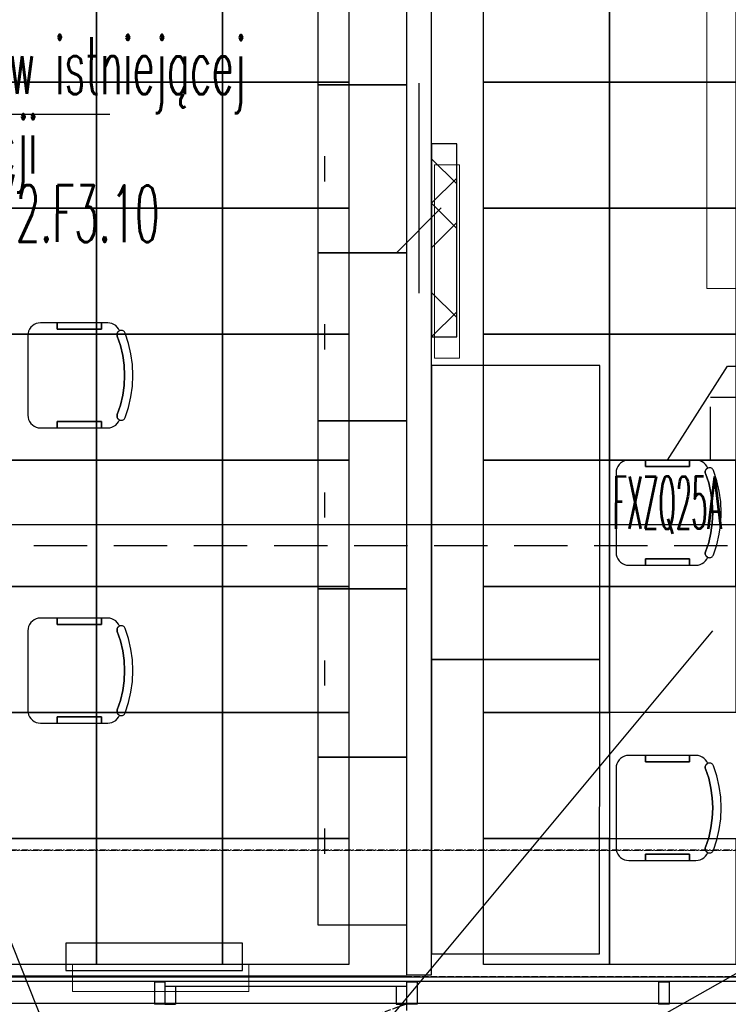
# Model space of a CAD drawing. Header units: millimetres. Extents: x -8642 to 28269, y -6609 to 3701.
# Tile 67 of 256: x 1821 to 2158, y -5337 to -4868. Entities that reach past the tile are written whole.
import ezdxf

# ---------------------------------------------------------------- set-up
doc = ezdxf.new("R2010")
doc.units = ezdxf.units.MM
doc.header["$LTSCALE"] = 1000
doc.header["$MEASUREMENT"] = 0
for name, pattern in [('ArchiTECH.PC 1. Line Type', [0.004, 0.003, -0.001]), ('ArchiTECH.PC 5. Line Type', [0.0053, 0.003, -0.001, 0.0003, -0.001]), ('ArchiTECH.PC Solid Line Type', [0]), ('DASHED', [19.05, 12.7, -6.35]), ('rzut 1 pietra$0$ArchiTECH.PC 1. Line Type', [0.004, 0.003, -0.001]), ('rzut 1 pietra$0$ArchiTECH.PC 5. Line Type', [0.0053, 0.003, -0.001, 0.0003, -0.001]), ('rzut 1 pietra$0$ArchiTECH.PC Solid Line Type', [0]), ('SUFIT_1 PIETRO$0$ArchiTECH.PC 1. Line Type', [0.004, 0.003, -0.001]), ('SUFIT_1 PIETRO$0$ArchiTECH.PC Solid Line Type', [0])]:
    doc.linetypes.add(name, pattern=pattern)
doc.layers.get('0').update_dxf_attribs({"lineweight": 25})
for name, color, linetype, lineweight in [('_Etap_3_opis', 7, 'Continuous', 30), ('_Etap_5_klimatyzator_w starej_lokalizacji', 3, 'Continuous', 30), ('_Etap_5_opis', 7, 'Continuous', 30), ('IS_ARCH', 254, 'Continuous', 18), ('IS_FREON_GAZ', 254, 'DASHED', 30), ('IS_HC_FREON_CIECZ', 254, 'Continuous', 30)]:
    doc.layers.add(name, color=color, linetype=linetype, lineweight=lineweight)
for name, color, linetype in [('IS_WK_KAN_SKROPLINY', 254, 'DASHED'), ('Kalka1', 254, 'Continuous'), ('Kalka166', 254, 'Continuous'), ('Kalka2', 254, 'Continuous'), ('Kalka79', 254, 'Continuous'), ('Nowe posadzki', 254, 'Continuous'), ('SUFIT_1 PIETRO$0$INWENTARYZACJA', 254, 'Continuous'), ('SUFIT_1 PIETRO$0$Kalka 1', 254, 'Continuous'), ('wymiary', 7, 'Continuous')]:
    doc.layers.add(name, color=color, linetype=linetype)
doc.styles.add('romans1', font='simplex.shx', dxfattribs={"width": 0.8})

# ---------------------------------------------------------------- blocks, each defined once
blk = doc.blocks.new('jw_FXZQ25A')
blk.add_lwpolyline([(0, 0), (60, 0), (60, 60), (0, 60)], close=True)
at = {"color": 7, "style": 'romans1', "width": 0.35}
blk.add_text('FXZQ25A', height=25, rotation=359.9189, dxfattribs=at).set_placement((1.49, 27.37))

msp = doc.modelspace()

# ---------------------------------------------------------------- linework, layer by layer
at = {"layer": '_Etap_3_opis'}
for q in [(2638.25, -5053.67), (1737.24, -5108.49), (2150.57, -5158.8)]:
    msp.add_line((1884.81, -5477.8), q, dxfattribs=at)
at = {"layer": '_Etap_5_opis'}
for p, q in [((1735.68, -4912.89), (1863.57, -4912.89)), ((2129, -5077.64), (2157.44, -5032.83)), ((2157.44, -5032.83), (2285.32, -5032.83))]:
    msp.add_line(p, q, dxfattribs=at)
at = {"layer": 'IS_ARCH', "linetype": 'rzut 1 pietra$0$ArchiTECH.PC Solid Line Type'}
for p, q in [((2004.67, -4658.88), (2004.67, -5322.58)), ((2016.67, -5322.58), (2016.67, -4658.88)), ((2147.66, -4658.88), (2147.66, -4995.98)), ((2029.99, -4937.02), (2017.99, -4937.02)), ((2017.99, -4937.02), (2017.99, -5029.02)), ((2017.99, -4937.02), (2017.99, -5029.02)), ((2017.99, -4937.02), (2029.99, -4937.02)), ((2029.99, -5029.02), (2029.99, -4937.02)), ((2029.99, -4937.02), (2029.99, -5029.02)), ((2147.66, -4995.98), (2314.75, -4995.98)), ((2017.99, -5029.02), (2029.99, -5029.02)), ((2017.99, -5029.02), (2017.99, -5029.02)), ((2017.99, -5029.02), (2029.99, -5029.02)), ((1845.75, -5317.59), (1845.75, -5330.59)), ((1929.72, -5317.59), (1845.75, -5317.59)), ((1845.75, -5317.59), (1845.75, -5330.59)), ((1929.72, -5317.59), (1845.75, -5317.59)), ((1929.72, -5330.59), (1929.72, -5317.59)), ((1929.72, -5330.59), (1929.72, -5317.59)), ((1783.25, -5323.04), (2004.69, -5323.04)), ((2004.67, -5322.58), (2016.67, -5322.58)), ((-362.69, -5325.33), (2309.75, -5325.59)), ((1889.75, -5325.95), (1884.75, -5325.95)), ((1884.75, -5325.95), (1884.75, -5336.49)), ((1889.75, -5325.95), (1889.75, -5336.48)), ((1889.77, -5327.95), (1889.75, -5336.48)), ((1889.77, -5327.95), (1894.77, -5327.95)), ((1889.77, -5327.95), (2004.77, -5327.96)), ((1894.77, -5327.95), (1894.75, -5336.48)), ((1999.76, -5327.96), (1999.75, -5336.49)), ((1999.76, -5327.96), (2004.76, -5327.96)), ((2009.75, -5325.96), (2004.75, -5325.97)), ((2004.75, -5325.97), (2004.75, -5336.5)), ((2004.76, -5327.96), (2004.75, -5336.49)), ((2009.75, -5325.96), (2009.75, -5336.5)), ((2129.75, -5325.97), (2124.75, -5325.98)), ((2124.75, -5325.98), (2124.75, -5336.51)), ((2129.75, -5325.97), (2129.75, -5336.51)), ((1845.75, -5330.59), (1929.72, -5330.59)), ((1845.75, -5330.59), (1929.72, -5330.59)), ((-362.69, -5335.86), (2309.74, -5336.12)), ((1889.75, -5336.48), (1884.75, -5336.49)), ((1889.75, -5336.48), (1894.75, -5336.48)), ((1999.75, -5336.49), (2004.75, -5336.49)), ((2009.75, -5336.5), (2004.75, -5336.5)), ((2129.75, -5336.51), (2124.75, -5336.51))]:
    msp.add_line(p, q, dxfattribs=at)
at = {"layer": 'IS_ARCH', "linetype": 'rzut 1 pietra$0$ArchiTECH.PC 5. Line Type'}
msp.add_line((-3569.09, -5262.89), (7882.41, -5264.04), dxfattribs=at)
at = {"layer": 'IS_ARCH', "linetype": 'rzut 1 pietra$0$ArchiTECH.PC 1. Line Type'}
for p, q in [((-1515.75, -5323.12), (4330.89, -5323.69)), ((2004.75, -5336.49), (1947.26, -5356.64)), ((2004.75, -5336.49), (2004.76, -5356.6))]:
    msp.add_line(p, q, dxfattribs=at)
at = {"layer": 'IS_FREON_GAZ', "ltscale": 0.002}
msp.add_lwpolyline([(3005.01, -4737.61), (2957.68, -4737.61), (2957.68, -5118.49), (1371, -5118.49), (1371, -5137.7)], dxfattribs=at)
at = {"layer": 'IS_HC_FREON_CIECZ', "ltscale": 0.002}
msp.add_lwpolyline([(3005.01, -4727.61), (2947.68, -4727.61), (2947.68, -5108.49), (1361, -5108.49), (1361, -5137.7)], dxfattribs=at)
at = {"layer": 'IS_WK_KAN_SKROPLINY', "lineweight": 30, "ltscale": 0.002}
msp.add_lwpolyline([(2149.41, -5077.7), (2149.41, -5047.65), (2260.38, -5047.65), (2260.38, -4737.61)], dxfattribs=at)
at = {"layer": 'Kalka1', "color": 252, "linetype": 'ArchiTECH.PC Solid Line Type', "true_color": 0x858585}
for p, q in [((1962.67, -4898.96), (1962.67, -4818.96)), ((2004.67, -4818.96), (2004.67, -4898.96)), ((2004.67, -4898.96), (1962.67, -4898.96)), ((1962.67, -4978.96), (1962.67, -4898.96)), ((1962.67, -4898.96), (2004.67, -4898.96)), ((2004.67, -4898.96), (2004.67, -4978.96)), ((1965.67, -4932.96), (1965.67, -4944.96)), ((2004.67, -4978.96), (1962.67, -4978.96)), ((1962.67, -5058.96), (1962.67, -4978.96)), ((1962.67, -4978.96), (2004.67, -4978.96)), ((2004.67, -4978.96), (2004.67, -5058.96)), ((1825.95, -5014.41), (1825.35, -5015.27)), ((1826.69, -5013.67), (1825.95, -5014.41)), ((1827.55, -5013.07), (1826.69, -5013.67)), ((1828.49, -5012.63), (1827.55, -5013.07)), ((1829.5, -5012.36), (1828.49, -5012.63)), ((1830.55, -5012.27), (1829.5, -5012.36)), ((1838.55, -5012.27), (1830.55, -5012.27)), ((1838.55, -5015.27), (1838.55, -5012.27)), ((1859.55, -5012.27), (1838.55, -5012.27)), ((1838.55, -5012.27), (1838.55, -5015.27)), ((1862.55, -5012.27), (1859.55, -5012.27)), ((1859.55, -5012.27), (1859.55, -5015.27)), ((1859.55, -5015.27), (1859.55, -5012.27)), ((1863.57, -5012.36), (1862.55, -5012.27)), ((1864.56, -5012.62), (1863.57, -5012.36)), ((1865.49, -5013.04), (1864.56, -5012.62)), ((1866.33, -5013.62), (1865.49, -5013.04)), ((1867.07, -5014.33), (1866.33, -5013.62)), ((1867.67, -5015.16), (1867.07, -5014.33)), ((1965.67, -5012.96), (1965.67, -5024.96)), ((1824.55, -5018.27), (1824.54, -5056.27)), ((1824.64, -5017.23), (1824.55, -5018.27)), ((1824.91, -5016.22), (1824.64, -5017.23)), ((1825.35, -5015.27), (1824.91, -5016.22)), ((1859.55, -5015.27), (1838.55, -5015.27)), ((1838.55, -5015.27), (1859.55, -5015.27)), ((1867, -5017.55), (1866.97, -5017.9)), ((1866.97, -5017.9), (1867, -5017.55)), ((1866.97, -5017.9), (1867.01, -5018.24)), ((1867.01, -5018.24), (1866.97, -5017.9)), ((1867.08, -5017.21), (1867, -5017.55)), ((1867, -5017.55), (1867.08, -5017.21)), ((1867.01, -5018.24), (1867.1, -5018.58)), ((1867.1, -5018.58), (1867.01, -5018.24)), ((1867.23, -5016.89), (1867.08, -5017.21)), ((1867.08, -5017.21), (1867.23, -5016.89)), ((1867.1, -5018.58), (1868.6, -5023.11)), ((1868.6, -5023.11), (1867.1, -5018.58)), ((1867.1, -5018.58), (1867.1, -5018.58)), ((1867.42, -5016.6), (1867.23, -5016.89)), ((1867.23, -5016.89), (1867.42, -5016.6)), ((1867.67, -5016.35), (1867.42, -5016.6)), ((1867.42, -5016.6), (1867.67, -5016.35)), ((1868.13, -5016.07), (1867.67, -5015.16)), ((1867.95, -5016.15), (1867.67, -5016.35)), ((1867.67, -5016.35), (1867.95, -5016.15)), ((1868.26, -5016), (1867.95, -5016.15)), ((1867.95, -5016.15), (1868.13, -5016.07)), ((1868.6, -5015.9), (1868.26, -5016)), ((1868.94, -5015.87), (1868.6, -5015.9)), ((1869.29, -5015.89), (1868.94, -5015.87)), ((1869.63, -5015.98), (1869.29, -5015.89)), ((1869.95, -5016.12), (1869.63, -5015.98)), ((1870.24, -5016.31), (1869.95, -5016.12)), ((1870.49, -5016.56), (1870.24, -5016.31)), ((1870.69, -5016.84), (1870.49, -5016.56)), ((1870.84, -5017.15), (1870.69, -5016.84)), ((1872.45, -5022.04), (1870.84, -5017.15)), ((1868.6, -5023.11), (1869.68, -5027.77)), ((1869.68, -5027.77), (1868.6, -5023.11)), ((1873.61, -5027.04), (1872.45, -5022.04)), ((1869.68, -5027.77), (1870.33, -5032.5)), ((1870.33, -5032.5), (1869.68, -5027.77)), ((1874.31, -5032.14), (1873.61, -5027.04)), ((1870.33, -5032.5), (1870.54, -5037.27)), ((1870.54, -5037.27), (1870.33, -5032.5)), ((1874.54, -5037.27), (1874.31, -5032.14)), ((2016.7, -5032.55), (2016.69, -5172.55)), ((2096.7, -5032.56), (2016.7, -5032.55)), ((2096.69, -5172.56), (2096.7, -5032.56)), ((1870.54, -5037.27), (1870.33, -5042.04)), ((1870.33, -5042.04), (1870.54, -5037.27)), ((1874.31, -5042.41), (1874.54, -5037.27)), ((1870.33, -5042.04), (1869.68, -5046.78)), ((1869.68, -5046.78), (1870.33, -5042.04)), ((1873.61, -5047.5), (1874.31, -5042.41)), ((1869.68, -5046.78), (1868.6, -5051.43)), ((1868.6, -5051.43), (1869.68, -5046.78)), ((1868.6, -5051.43), (1867.1, -5055.97)), ((1867.1, -5055.97), (1868.6, -5051.43)), ((1872.45, -5052.51), (1873.61, -5047.5)), ((1824.54, -5056.27), (1824.63, -5057.31)), ((1867.01, -5056.3), (1866.97, -5056.65)), ((1866.97, -5056.65), (1867.01, -5056.3)), ((1866.97, -5056.65), (1866.99, -5057)), ((1866.99, -5057), (1866.97, -5056.65)), ((1867.1, -5055.97), (1867.01, -5056.3)), ((1867.01, -5056.3), (1867.1, -5055.97)), ((1870.84, -5057.39), (1872.45, -5052.51)), ((1824.63, -5057.31), (1824.9, -5058.32)), ((1824.9, -5058.32), (1825.35, -5059.27)), ((1825.35, -5059.27), (1825.95, -5060.12)), ((1825.95, -5060.12), (1826.68, -5060.86)), ((1826.68, -5060.86), (1827.54, -5061.46)), ((1827.54, -5061.46), (1828.49, -5061.91)), ((1838.54, -5062.27), (1838.54, -5059.27)), ((1838.54, -5059.27), (1859.54, -5059.27)), ((1859.54, -5059.27), (1838.54, -5059.27)), ((1838.54, -5059.27), (1838.54, -5062.27)), ((1859.54, -5059.27), (1859.54, -5062.27)), ((1859.54, -5062.27), (1859.54, -5059.27)), ((1865.48, -5061.5), (1866.33, -5060.93)), ((1866.33, -5060.93), (1867.06, -5060.21)), ((1866.99, -5057), (1867.08, -5057.33)), ((1867.08, -5057.33), (1866.99, -5057)), ((1867.06, -5060.21), (1867.67, -5059.39)), ((1867.08, -5057.33), (1867.22, -5057.65)), ((1867.22, -5057.65), (1867.08, -5057.33)), ((1867.22, -5057.65), (1867.42, -5057.94)), ((1867.42, -5057.94), (1867.22, -5057.65)), ((1867.42, -5057.94), (1867.66, -5058.19)), ((1867.66, -5058.19), (1867.42, -5057.94)), ((1867.66, -5058.19), (1867.94, -5058.4)), ((1867.94, -5058.4), (1867.66, -5058.19)), ((1867.67, -5059.39), (1868.12, -5058.47)), ((1867.94, -5058.4), (1868.26, -5058.55)), ((1868.12, -5058.47), (1867.94, -5058.4)), ((1868.26, -5058.55), (1868.59, -5058.64)), ((1868.59, -5058.64), (1868.94, -5058.68)), ((1868.94, -5058.68), (1869.29, -5058.65)), ((1869.29, -5058.65), (1869.63, -5058.57)), ((1869.63, -5058.57), (1869.94, -5058.43)), ((1869.94, -5058.43), (1870.23, -5058.23)), ((1870.23, -5058.23), (1870.48, -5057.99)), ((1870.48, -5057.99), (1870.69, -5057.7)), ((1870.69, -5057.7), (1870.84, -5057.39)), ((2004.67, -5058.96), (1962.67, -5058.96)), ((1962.67, -5138.96), (1962.67, -5058.96)), ((1962.67, -5058.96), (2004.67, -5058.96)), ((2004.67, -5058.96), (2004.67, -5138.96)), ((1828.49, -5061.91), (1829.5, -5062.18)), ((1829.5, -5062.18), (1830.54, -5062.27)), ((1830.54, -5062.27), (1838.54, -5062.27)), ((1838.54, -5062.27), (1859.54, -5062.27)), ((1859.54, -5062.27), (1862.54, -5062.27)), ((1862.54, -5062.27), (1863.56, -5062.18)), ((1863.56, -5062.18), (1864.55, -5061.92)), ((1864.55, -5061.92), (1865.48, -5061.5)), ((2105.9, -5079.78), (2105.3, -5080.64)), ((2106.64, -5079.04), (2105.9, -5079.78)), ((2107.5, -5078.44), (2106.64, -5079.04)), ((2108.45, -5078), (2107.5, -5078.44)), ((2109.46, -5077.73), (2108.45, -5078)), ((2110.5, -5077.64), (2109.46, -5077.73)), ((2118.5, -5077.64), (2110.5, -5077.64)), ((2118.5, -5080.64), (2118.5, -5077.64)), ((2139.5, -5077.64), (2118.5, -5077.64)), ((2118.5, -5077.64), (2118.5, -5080.64)), ((2142.5, -5077.64), (2139.5, -5077.64)), ((2139.5, -5077.64), (2139.5, -5080.64)), ((2139.5, -5080.64), (2139.5, -5077.64)), ((2143.52, -5077.73), (2142.5, -5077.64)), ((2144.51, -5077.99), (2143.52, -5077.73)), ((2145.44, -5078.41), (2144.51, -5077.99)), ((2146.29, -5078.99), (2145.44, -5078.41)), ((2147.02, -5079.7), (2146.29, -5078.99)), ((2147.63, -5080.53), (2147.02, -5079.7)), ((2104.59, -5082.6), (2104.5, -5083.64)), ((2104.5, -5083.64), (2104.5, -5121.64)), ((2104.86, -5081.59), (2104.59, -5082.6)), ((2105.3, -5080.64), (2104.86, -5081.59)), ((2139.5, -5080.64), (2118.5, -5080.64)), ((2118.5, -5080.64), (2139.5, -5080.64)), ((2146.95, -5082.92), (2146.93, -5083.26)), ((2146.93, -5083.26), (2146.95, -5082.92)), ((2146.93, -5083.26), (2146.96, -5083.61)), ((2146.96, -5083.61), (2146.93, -5083.26)), ((2147.04, -5082.58), (2146.95, -5082.92)), ((2146.95, -5082.92), (2147.04, -5082.58)), ((2146.96, -5083.61), (2147.06, -5083.95)), ((2147.06, -5083.95), (2146.96, -5083.61)), ((2147.18, -5082.26), (2147.04, -5082.58)), ((2147.04, -5082.58), (2147.18, -5082.26)), ((2147.06, -5083.95), (2148.55, -5088.48)), ((2148.55, -5088.48), (2147.06, -5083.95)), ((2147.06, -5083.95), (2147.06, -5083.95)), ((2147.38, -5081.97), (2147.18, -5082.26)), ((2147.18, -5082.26), (2147.38, -5081.97)), ((2147.62, -5081.72), (2147.38, -5081.97)), ((2147.38, -5081.97), (2147.62, -5081.72)), ((2147.9, -5081.52), (2147.62, -5081.72)), ((2147.62, -5081.72), (2147.9, -5081.52)), ((2148.08, -5081.44), (2147.63, -5080.53)), ((2148.22, -5081.37), (2147.9, -5081.52)), ((2147.9, -5081.52), (2148.08, -5081.44)), ((2148.55, -5081.27), (2148.22, -5081.37)), ((2148.9, -5081.24), (2148.55, -5081.27)), ((2149.25, -5081.26), (2148.9, -5081.24)), ((2149.58, -5081.35), (2149.25, -5081.26)), ((2149.9, -5081.49), (2149.58, -5081.35)), ((2150.19, -5081.68), (2149.9, -5081.49)), ((2150.44, -5081.93), (2150.19, -5081.68)), ((2150.64, -5082.21), (2150.44, -5081.93)), ((2150.8, -5082.52), (2150.64, -5082.21)), ((2152.41, -5087.41), (2150.8, -5082.52)), ((2148.55, -5088.48), (2149.63, -5093.14)), ((2149.63, -5093.14), (2148.55, -5088.48)), ((2153.57, -5092.41), (2152.41, -5087.41)), ((1965.67, -5092.96), (1965.67, -5104.96)), ((2149.63, -5093.14), (2150.28, -5097.87)), ((2150.28, -5097.87), (2149.63, -5093.14)), ((2154.26, -5097.51), (2153.57, -5092.41)), ((2150.28, -5097.87), (2150.5, -5102.64)), ((2150.5, -5102.64), (2150.28, -5097.87)), ((2154.5, -5102.64), (2154.26, -5097.51)), ((2150.5, -5102.64), (2150.28, -5107.41)), ((2150.28, -5107.41), (2150.5, -5102.64)), ((2154.26, -5107.78), (2154.5, -5102.64)), ((2150.28, -5107.41), (2149.63, -5112.15)), ((2149.63, -5112.15), (2150.28, -5107.41)), ((2153.56, -5112.87), (2154.26, -5107.78)), ((2149.63, -5112.15), (2148.55, -5116.8)), ((2148.55, -5116.8), (2149.63, -5112.15)), ((2152.4, -5117.88), (2153.56, -5112.87)), ((2148.55, -5116.8), (2147.05, -5121.34)), ((2147.05, -5121.34), (2148.55, -5116.8)), ((2104.5, -5121.64), (2104.59, -5122.68)), ((2146.96, -5121.67), (2146.92, -5122.02)), ((2146.92, -5122.02), (2146.96, -5121.67)), ((2146.92, -5122.02), (2146.95, -5122.37)), ((2146.95, -5122.37), (2146.92, -5122.02)), ((2146.95, -5122.37), (2147.03, -5122.7)), ((2147.03, -5122.7), (2146.95, -5122.37)), ((2147.05, -5121.34), (2146.96, -5121.67)), ((2146.96, -5121.67), (2147.05, -5121.34)), ((2150.79, -5122.76), (2152.4, -5117.88)), ((2104.59, -5122.68), (2104.86, -5123.69)), ((2104.86, -5123.69), (2105.3, -5124.64)), ((2105.3, -5124.64), (2105.9, -5125.49)), ((2105.9, -5125.49), (2106.64, -5126.23)), ((2106.64, -5126.23), (2107.5, -5126.83)), ((2107.5, -5126.83), (2108.44, -5127.28)), ((2118.5, -5127.64), (2118.5, -5124.64)), ((2118.5, -5124.64), (2139.5, -5124.64)), ((2139.5, -5124.64), (2118.5, -5124.64)), ((2118.5, -5124.64), (2118.5, -5127.64)), ((2139.5, -5124.64), (2139.5, -5127.64)), ((2139.5, -5127.64), (2139.5, -5124.64)), ((2144.51, -5127.29), (2145.44, -5126.87)), ((2145.44, -5126.87), (2146.28, -5126.29)), ((2146.28, -5126.29), (2147.02, -5125.58)), ((2147.02, -5125.58), (2147.62, -5124.76)), ((2147.03, -5122.7), (2147.18, -5123.02)), ((2147.18, -5123.02), (2147.03, -5122.7)), ((2147.18, -5123.02), (2147.37, -5123.31)), ((2147.37, -5123.31), (2147.18, -5123.02)), ((2147.37, -5123.31), (2147.61, -5123.56)), ((2147.61, -5123.56), (2147.37, -5123.31)), ((2147.61, -5123.56), (2147.9, -5123.77)), ((2147.9, -5123.77), (2147.61, -5123.56)), ((2147.62, -5124.76), (2148.08, -5123.84)), ((2147.9, -5123.77), (2148.21, -5123.92)), ((2148.08, -5123.84), (2147.9, -5123.77)), ((2148.21, -5123.92), (2148.55, -5124.01)), ((2148.55, -5124.01), (2148.89, -5124.05)), ((2148.89, -5124.05), (2149.24, -5124.02)), ((2149.24, -5124.02), (2149.58, -5123.94)), ((2149.58, -5123.94), (2149.9, -5123.8)), ((2149.9, -5123.8), (2150.19, -5123.6)), ((2150.19, -5123.6), (2150.44, -5123.36)), ((2150.44, -5123.36), (2150.64, -5123.07)), ((2150.64, -5123.07), (2150.79, -5122.76)), ((2108.44, -5127.28), (2109.45, -5127.55)), ((2109.45, -5127.55), (2110.5, -5127.64)), ((2110.5, -5127.64), (2118.5, -5127.64)), ((2118.5, -5127.64), (2139.5, -5127.64)), ((2139.5, -5127.64), (2142.5, -5127.64)), ((2142.5, -5127.64), (2143.52, -5127.55)), ((2143.52, -5127.55), (2144.51, -5127.29)), ((2004.67, -5138.96), (1962.67, -5138.96)), ((1962.67, -5218.96), (1962.67, -5138.96)), ((1962.67, -5138.96), (2004.67, -5138.96)), ((2004.67, -5138.96), (2004.67, -5218.96)), ((1825.95, -5154.97), (1825.35, -5155.82)), ((1826.69, -5154.23), (1825.95, -5154.97)), ((1827.55, -5153.63), (1826.69, -5154.23)), ((1828.49, -5153.18), (1827.55, -5153.63)), ((1829.5, -5152.91), (1828.49, -5153.18)), ((1830.55, -5152.82), (1829.5, -5152.91)), ((1838.55, -5152.82), (1830.55, -5152.82)), ((1838.55, -5155.82), (1838.55, -5152.82)), ((1859.55, -5152.83), (1838.55, -5152.82)), ((1838.55, -5152.82), (1838.55, -5155.82)), ((1862.55, -5152.83), (1859.55, -5152.83)), ((1859.55, -5152.83), (1859.55, -5155.83)), ((1859.55, -5155.83), (1859.55, -5152.83)), ((1863.57, -5152.91), (1862.55, -5152.83)), ((1864.56, -5153.17), (1863.57, -5152.91)), ((1865.49, -5153.6), (1864.56, -5153.17)), ((1866.33, -5154.17), (1865.49, -5153.6)), ((1867.07, -5154.88), (1866.33, -5154.17)), ((1867.67, -5155.71), (1867.07, -5154.88)), ((1824.55, -5158.82), (1824.54, -5196.82)), ((1824.64, -5157.78), (1824.55, -5158.82)), ((1824.91, -5156.77), (1824.64, -5157.78)), ((1825.35, -5155.82), (1824.91, -5156.77)), ((1859.55, -5155.83), (1838.55, -5155.82)), ((1838.55, -5155.82), (1859.55, -5155.83)), ((1867, -5158.1), (1866.97, -5158.45)), ((1866.97, -5158.45), (1867, -5158.1)), ((1866.97, -5158.45), (1867.01, -5158.8)), ((1867.01, -5158.8), (1866.97, -5158.45)), ((1867.08, -5157.76), (1867, -5158.1)), ((1867, -5158.1), (1867.08, -5157.76)), ((1867.01, -5158.8), (1867.1, -5159.13)), ((1867.1, -5159.13), (1867.01, -5158.8)), ((1867.23, -5157.45), (1867.08, -5157.76)), ((1867.08, -5157.76), (1867.23, -5157.45)), ((1867.1, -5159.13), (1868.6, -5163.67)), ((1868.6, -5163.67), (1867.1, -5159.13)), ((1867.1, -5159.13), (1867.1, -5159.13)), ((1867.42, -5157.16), (1867.23, -5157.45)), ((1867.23, -5157.45), (1867.42, -5157.16)), ((1867.67, -5156.91), (1867.42, -5157.16)), ((1867.42, -5157.16), (1867.67, -5156.91)), ((1868.13, -5156.63), (1867.67, -5155.71)), ((1867.95, -5156.7), (1867.67, -5156.91)), ((1867.67, -5156.91), (1867.95, -5156.7)), ((1868.26, -5156.55), (1867.95, -5156.7)), ((1867.95, -5156.7), (1868.13, -5156.63)), ((1868.6, -5156.46), (1868.26, -5156.55)), ((1868.94, -5156.42), (1868.6, -5156.46)), ((1869.29, -5156.44), (1868.94, -5156.42)), ((1869.63, -5156.53), (1869.29, -5156.44)), ((1869.95, -5156.67), (1869.63, -5156.53)), ((1870.24, -5156.87), (1869.95, -5156.67)), ((1870.49, -5157.11), (1870.24, -5156.87)), ((1870.69, -5157.39), (1870.49, -5157.11)), ((1870.84, -5157.71), (1870.69, -5157.39)), ((1872.45, -5162.59), (1870.84, -5157.71)), ((1868.6, -5163.67), (1869.68, -5168.32)), ((1869.68, -5168.32), (1868.6, -5163.67)), ((1873.61, -5167.6), (1872.45, -5162.59)), ((1869.68, -5168.32), (1870.33, -5173.05)), ((1870.33, -5173.05), (1869.68, -5168.32)), ((1874.31, -5172.69), (1873.61, -5167.6)), ((1870.33, -5173.05), (1870.54, -5177.83)), ((1870.54, -5177.83), (1870.33, -5173.05)), ((1874.54, -5177.83), (1874.31, -5172.69)), ((1965.67, -5172.96), (1965.67, -5184.96)), ((2016.69, -5172.55), (2016.67, -5312.55)), ((2096.69, -5172.56), (2016.69, -5172.55)), ((2016.69, -5172.55), (2096.69, -5172.56)), ((2096.67, -5312.56), (2096.69, -5172.56)), ((1870.54, -5177.83), (1870.33, -5182.6)), ((1870.33, -5182.6), (1870.54, -5177.83)), ((1874.31, -5182.96), (1874.54, -5177.83)), ((1870.33, -5182.6), (1869.68, -5187.33)), ((1869.68, -5187.33), (1870.33, -5182.6)), ((1873.61, -5188.05), (1874.31, -5182.96)), ((1869.68, -5187.33), (1868.6, -5191.98)), ((1868.6, -5191.98), (1869.68, -5187.33)), ((1868.6, -5191.98), (1867.1, -5196.52)), ((1867.1, -5196.52), (1868.6, -5191.98)), ((1872.45, -5193.06), (1873.61, -5188.05)), ((1824.54, -5196.82), (1824.63, -5197.86)), ((1867.01, -5196.86), (1866.97, -5197.2)), ((1866.97, -5197.2), (1867.01, -5196.86)), ((1866.97, -5197.2), (1866.99, -5197.55)), ((1866.99, -5197.55), (1866.97, -5197.2)), ((1867.1, -5196.52), (1867.01, -5196.86)), ((1867.01, -5196.86), (1867.1, -5196.52)), ((1870.84, -5197.95), (1872.45, -5193.06)), ((1824.63, -5197.86), (1824.9, -5198.87)), ((1824.9, -5198.87), (1825.35, -5199.82)), ((1825.35, -5199.82), (1825.95, -5200.68)), ((1825.95, -5200.68), (1826.68, -5201.42)), ((1826.68, -5201.42), (1827.54, -5202.02)), ((1827.54, -5202.02), (1828.49, -5202.46)), ((1838.54, -5202.82), (1838.54, -5199.82)), ((1838.54, -5199.82), (1859.54, -5199.83)), ((1859.54, -5199.83), (1838.54, -5199.82)), ((1838.54, -5199.82), (1838.54, -5202.82)), ((1859.54, -5199.83), (1859.54, -5202.83)), ((1859.54, -5202.83), (1859.54, -5199.83)), ((1864.55, -5202.48), (1865.48, -5202.06)), ((1865.48, -5202.06), (1866.33, -5201.48)), ((1866.33, -5201.48), (1867.06, -5200.77)), ((1866.99, -5197.55), (1867.08, -5197.89)), ((1867.08, -5197.89), (1866.99, -5197.55)), ((1867.06, -5200.77), (1867.67, -5199.94)), ((1867.08, -5197.89), (1867.22, -5198.21)), ((1867.22, -5198.21), (1867.08, -5197.89)), ((1867.22, -5198.21), (1867.42, -5198.5)), ((1867.42, -5198.5), (1867.22, -5198.21)), ((1867.42, -5198.5), (1867.66, -5198.75)), ((1867.66, -5198.75), (1867.42, -5198.5)), ((1867.66, -5198.75), (1867.94, -5198.95)), ((1867.94, -5198.95), (1867.66, -5198.75)), ((1867.67, -5199.94), (1868.12, -5199.03)), ((1867.94, -5198.95), (1868.26, -5199.1)), ((1868.12, -5199.03), (1867.94, -5198.95)), ((1868.26, -5199.1), (1868.59, -5199.2)), ((1868.59, -5199.2), (1868.94, -5199.23)), ((1868.94, -5199.23), (1869.29, -5199.21)), ((1869.29, -5199.21), (1869.63, -5199.12)), ((1869.63, -5199.12), (1869.94, -5198.98)), ((1869.94, -5198.98), (1870.23, -5198.78)), ((1870.23, -5198.78), (1870.48, -5198.54)), ((1870.48, -5198.54), (1870.69, -5198.26)), ((1870.69, -5198.26), (1870.84, -5197.95)), ((1828.49, -5202.46), (1829.5, -5202.73)), ((1829.5, -5202.73), (1830.54, -5202.82)), ((1830.54, -5202.82), (1838.54, -5202.82)), ((1838.54, -5202.82), (1859.54, -5202.83)), ((1859.54, -5202.83), (1862.54, -5202.83)), ((1862.54, -5202.83), (1863.56, -5202.74)), ((1863.56, -5202.74), (1864.55, -5202.48)), ((2004.67, -5218.96), (1962.67, -5218.96)), ((1962.67, -5298.96), (1962.67, -5218.96)), ((1962.67, -5218.96), (2004.67, -5218.96)), ((2004.67, -5218.96), (2004.67, -5298.96)), ((2105.9, -5220.34), (2105.3, -5221.19)), ((2106.64, -5219.6), (2105.9, -5220.34)), ((2107.5, -5219), (2106.64, -5219.6)), ((2108.45, -5218.55), (2107.5, -5219)), ((2109.46, -5218.28), (2108.45, -5218.55)), ((2110.5, -5218.19), (2109.46, -5218.28)), ((2118.5, -5218.19), (2110.5, -5218.19)), ((2118.5, -5221.19), (2118.5, -5218.19)), ((2139.5, -5218.2), (2118.5, -5218.19)), ((2118.5, -5218.19), (2118.5, -5221.19)), ((2142.5, -5218.2), (2139.5, -5218.2)), ((2139.5, -5218.2), (2139.5, -5221.2)), ((2139.5, -5221.2), (2139.5, -5218.2)), ((2143.52, -5218.28), (2142.5, -5218.2)), ((2144.51, -5218.54), (2143.52, -5218.28)), ((2145.44, -5218.97), (2144.51, -5218.54)), ((2146.29, -5219.54), (2145.44, -5218.97)), ((2147.02, -5220.25), (2146.29, -5219.54)), ((2147.63, -5221.08), (2147.02, -5220.25)), ((2104.59, -5223.15), (2104.5, -5224.19)), ((2104.5, -5224.19), (2104.5, -5262.19)), ((2104.86, -5222.14), (2104.59, -5223.15)), ((2105.3, -5221.19), (2104.86, -5222.14)), ((2139.5, -5221.2), (2118.5, -5221.19)), ((2118.5, -5221.19), (2139.5, -5221.2)), ((2146.95, -5223.47), (2146.93, -5223.82)), ((2146.93, -5223.82), (2146.95, -5223.47)), ((2146.93, -5223.82), (2146.96, -5224.17)), ((2146.96, -5224.17), (2146.93, -5223.82)), ((2147.04, -5223.13), (2146.95, -5223.47)), ((2146.95, -5223.47), (2147.04, -5223.13)), ((2146.96, -5224.17), (2147.06, -5224.5)), ((2147.06, -5224.5), (2146.96, -5224.17)), ((2147.18, -5222.82), (2147.04, -5223.13)), ((2147.04, -5223.13), (2147.18, -5222.82)), ((2147.06, -5224.5), (2148.55, -5229.04)), ((2148.55, -5229.04), (2147.06, -5224.5)), ((2147.06, -5224.5), (2147.06, -5224.5)), ((2147.38, -5222.53), (2147.18, -5222.82)), ((2147.18, -5222.82), (2147.38, -5222.53)), ((2147.62, -5222.28), (2147.38, -5222.53)), ((2147.38, -5222.53), (2147.62, -5222.28)), ((2147.9, -5222.07), (2147.62, -5222.28)), ((2147.62, -5222.28), (2147.9, -5222.07)), ((2148.08, -5222), (2147.63, -5221.08)), ((2148.22, -5221.92), (2147.9, -5222.07)), ((2147.9, -5222.07), (2148.08, -5222)), ((2148.55, -5221.83), (2148.22, -5221.92)), ((2148.9, -5221.79), (2148.55, -5221.83)), ((2149.25, -5221.81), (2148.9, -5221.79)), ((2149.58, -5221.9), (2149.25, -5221.81)), ((2149.9, -5222.04), (2149.58, -5221.9)), ((2150.19, -5222.24), (2149.9, -5222.04)), ((2150.44, -5222.48), (2150.19, -5222.24)), ((2150.64, -5222.76), (2150.44, -5222.48)), ((2150.8, -5223.08), (2150.64, -5222.76)), ((2152.41, -5227.96), (2150.8, -5223.08)), ((2148.55, -5229.04), (2149.63, -5233.69)), ((2149.63, -5233.69), (2148.55, -5229.04)), ((2153.57, -5232.97), (2152.41, -5227.96)), ((2149.63, -5233.69), (2150.28, -5238.42)), ((2150.28, -5238.42), (2149.63, -5233.69)), ((2154.26, -5238.06), (2153.57, -5232.97)), ((2150.28, -5238.42), (2150.5, -5243.2)), ((2150.5, -5243.2), (2150.28, -5238.42)), ((2154.5, -5243.2), (2154.26, -5238.06)), ((2150.5, -5243.2), (2150.28, -5247.97)), ((2150.28, -5247.97), (2150.5, -5243.2)), ((2154.26, -5248.33), (2154.5, -5243.2)), ((2150.28, -5247.97), (2149.63, -5252.7)), ((2149.63, -5252.7), (2150.28, -5247.97)), ((2153.56, -5253.42), (2154.26, -5248.33)), ((1965.67, -5252.96), (1965.67, -5264.96)), ((2149.63, -5252.7), (2148.55, -5257.35)), ((2148.55, -5257.35), (2149.63, -5252.7)), ((2152.4, -5258.43), (2153.56, -5253.42)), ((2148.55, -5257.35), (2147.05, -5261.89)), ((2147.05, -5261.89), (2148.55, -5257.35)), ((2104.5, -5262.19), (2104.59, -5263.23)), ((2146.96, -5262.23), (2146.92, -5262.57)), ((2146.92, -5262.57), (2146.96, -5262.23)), ((2146.92, -5262.57), (2146.95, -5262.92)), ((2146.95, -5262.92), (2146.92, -5262.57)), ((2146.95, -5262.92), (2147.03, -5263.26)), ((2147.03, -5263.26), (2146.95, -5262.92)), ((2147.05, -5261.89), (2146.96, -5262.23)), ((2146.96, -5262.23), (2147.05, -5261.89)), ((2150.79, -5263.31), (2152.4, -5258.43)), ((2104.59, -5263.23), (2104.86, -5264.24)), ((2104.86, -5264.24), (2105.3, -5265.19)), ((2105.3, -5265.19), (2105.9, -5266.05)), ((2105.9, -5266.05), (2106.64, -5266.79)), ((2106.64, -5266.79), (2107.5, -5267.39)), ((2107.5, -5267.39), (2108.44, -5267.83)), ((2118.5, -5268.19), (2118.5, -5265.19)), ((2118.5, -5265.19), (2139.5, -5265.2)), ((2139.5, -5265.2), (2118.5, -5265.19)), ((2118.5, -5265.19), (2118.5, -5268.19)), ((2139.5, -5265.2), (2139.5, -5268.2)), ((2139.5, -5268.2), (2139.5, -5265.2)), ((2144.51, -5267.85), (2145.44, -5267.43)), ((2145.44, -5267.43), (2146.28, -5266.85)), ((2146.28, -5266.85), (2147.02, -5266.14)), ((2147.02, -5266.14), (2147.62, -5265.31)), ((2147.03, -5263.26), (2147.18, -5263.58)), ((2147.18, -5263.58), (2147.03, -5263.26)), ((2147.18, -5263.58), (2147.37, -5263.86)), ((2147.37, -5263.86), (2147.18, -5263.58)), ((2147.37, -5263.86), (2147.61, -5264.12)), ((2147.61, -5264.12), (2147.37, -5263.86)), ((2147.61, -5264.12), (2147.9, -5264.32)), ((2147.9, -5264.32), (2147.61, -5264.12)), ((2147.62, -5265.31), (2148.08, -5264.39)), ((2147.9, -5264.32), (2148.21, -5264.47)), ((2148.08, -5264.39), (2147.9, -5264.32)), ((2148.21, -5264.47), (2148.55, -5264.57)), ((2148.55, -5264.57), (2148.89, -5264.6)), ((2148.89, -5264.6), (2149.24, -5264.58)), ((2149.24, -5264.58), (2149.58, -5264.49)), ((2149.58, -5264.49), (2149.9, -5264.35)), ((2149.9, -5264.35), (2150.19, -5264.15)), ((2150.19, -5264.15), (2150.44, -5263.91)), ((2150.44, -5263.91), (2150.64, -5263.63)), ((2150.64, -5263.63), (2150.79, -5263.31)), ((2108.44, -5267.83), (2109.45, -5268.1)), ((2109.45, -5268.1), (2110.5, -5268.19)), ((2110.5, -5268.19), (2118.5, -5268.19)), ((2118.5, -5268.19), (2139.5, -5268.2)), ((2139.5, -5268.2), (2142.5, -5268.2)), ((2142.5, -5268.2), (2143.52, -5268.11)), ((2143.52, -5268.11), (2144.51, -5267.85)), ((2004.67, -5298.96), (1962.67, -5298.96)), ((2016.67, -5312.55), (2096.67, -5312.56)), ((1783.25, -5323.12), (2004.69, -5323.12)), ((629.62, -5325.51), (2309.75, -5325.67)), ((1889.75, -5326.03), (1884.75, -5326.04)), ((1884.75, -5326.04), (1884.75, -5336.57)), ((1889.75, -5326.03), (1889.75, -5336.57)), ((1889.77, -5328.03), (1889.75, -5336.57)), ((1889.77, -5328.03), (1894.77, -5328.03)), ((1889.77, -5328.03), (2004.77, -5328.04)), ((1894.77, -5328.03), (1894.75, -5336.57)), ((1999.76, -5328.04), (1999.75, -5336.58)), ((1999.76, -5328.04), (2004.76, -5328.04)), ((2009.75, -5326.05), (2004.75, -5326.05)), ((2004.75, -5326.05), (2004.75, -5336.58)), ((2004.76, -5328.04), (2004.75, -5336.58)), ((2009.75, -5326.05), (2009.75, -5336.58)), ((2129.75, -5326.06), (2124.75, -5326.06)), ((2124.75, -5326.06), (2124.75, -5336.6)), ((2129.75, -5326.06), (2129.75, -5336.59)), ((629.62, -5336.04), (2309.74, -5336.2)), ((1889.75, -5336.57), (1884.75, -5336.57)), ((1889.75, -5336.57), (1894.75, -5336.57)), ((1999.75, -5336.58), (2004.75, -5336.58)), ((2009.75, -5336.58), (2004.75, -5336.58)), ((2129.75, -5336.59), (2124.75, -5336.6))]:
    msp.add_line(p, q, dxfattribs=at)
at = {"layer": 'Kalka1', "color": 252, "linetype": 'ArchiTECH.PC 1. Line Type', "true_color": 0x858585}
for p, q in [((629.62, -5323.41), (3070.46, -5323.65)), ((2004.75, -5336.58), (1947.26, -5356.72)), ((2004.75, -5336.58), (2004.76, -5356.68))]:
    msp.add_line(p, q, dxfattribs=at)
at = {"layer": 'Kalka1', "color": 252, "linetype": 'ArchiTECH.PC Solid Line Type', "true_color": 0x858585}
for points in [[(1797.24, -4837.7), (1857.24, -4837.7), (1857.24, -4897.7), (1797.24, -4897.7)], [(1857.24, -4837.7), (1917.24, -4837.7), (1917.24, -4897.7), (1857.24, -4897.7)], [(1917.24, -4837.7), (1977.24, -4837.7), (1977.24, -4897.7), (1917.24, -4897.7)], [(2041.42, -4837.7), (2101.42, -4837.7), (2101.42, -4897.7), (2041.42, -4897.7)], [(2101.42, -4837.7), (2161.42, -4837.7), (2161.42, -4897.7), (2101.42, -4897.7)], [(1797.24, -4897.7), (1857.24, -4897.7), (1857.24, -4957.7), (1797.24, -4957.7)], [(1857.24, -4897.7), (1917.24, -4897.7), (1917.24, -4957.7), (1857.24, -4957.7)], [(1917.24, -4897.7), (1977.24, -4897.7), (1977.24, -4957.7), (1917.24, -4957.7)], [(2041.42, -4897.7), (2101.42, -4897.7), (2101.42, -4957.7), (2041.42, -4957.7)], [(2101.42, -4897.7), (2161.42, -4897.7), (2161.42, -4957.7), (2101.42, -4957.7)], [(1797.24, -4957.7), (1857.24, -4957.7), (1857.24, -5017.7), (1797.24, -5017.7)], [(1857.24, -4957.7), (1917.24, -4957.7), (1917.24, -5017.7), (1857.24, -5017.7)], [(1917.24, -4957.7), (1977.24, -4957.7), (1977.24, -5017.7), (1917.24, -5017.7)], [(2041.42, -4957.7), (2101.42, -4957.7), (2101.42, -5017.7), (2041.42, -5017.7)], [(2101.42, -4957.7), (2161.42, -4957.7), (2161.42, -5017.7), (2101.42, -5017.7)], [(1797.24, -5017.7), (1857.24, -5017.7), (1857.24, -5077.7), (1797.24, -5077.7)], [(1857.24, -5017.7), (1917.24, -5017.7), (1917.24, -5077.7), (1857.24, -5077.7)], [(1917.24, -5017.7), (1977.24, -5017.7), (1977.24, -5077.7), (1917.24, -5077.7)], [(2041.42, -5017.7), (2101.42, -5017.7), (2101.42, -5077.7), (2041.42, -5077.7)], [(2101.42, -5017.7), (2161.42, -5017.7), (2161.42, -5077.7), (2101.42, -5077.7)], [(1797.24, -5077.7), (1857.24, -5077.7), (1857.24, -5137.7), (1797.24, -5137.7)], [(1857.24, -5077.7), (1917.24, -5077.7), (1917.24, -5137.7), (1857.24, -5137.7)], [(1917.24, -5077.7), (1977.24, -5077.7), (1977.24, -5137.7), (1917.24, -5137.7)], [(2041.42, -5077.7), (2101.42, -5077.7), (2101.42, -5137.7), (2041.42, -5137.7)], [(2101.42, -5077.7), (2161.42, -5077.7), (2161.42, -5137.7), (2101.42, -5137.7)], [(1797.24, -5137.7), (1857.24, -5137.7), (1857.24, -5197.7), (1797.24, -5197.7)], [(1857.24, -5137.7), (1917.24, -5137.7), (1917.24, -5197.7), (1857.24, -5197.7)], [(1917.24, -5137.7), (1977.24, -5137.7), (1977.24, -5197.7), (1917.24, -5197.7)], [(2041.42, -5137.7), (2101.42, -5137.7), (2101.42, -5197.7), (2041.42, -5197.7)], [(2101.42, -5137.7), (2161.42, -5137.7), (2161.42, -5197.7), (2101.42, -5197.7)], [(1797.24, -5197.7), (1857.24, -5197.7), (1857.24, -5257.7), (1797.24, -5257.7)], [(1857.24, -5197.7), (1917.24, -5197.7), (1917.24, -5257.7), (1857.24, -5257.7)], [(1917.24, -5197.7), (1977.24, -5197.7), (1977.24, -5257.7), (1917.24, -5257.7)], [(2041.42, -5197.7), (2101.42, -5197.7), (2101.42, -5257.7), (2041.42, -5257.7)], [(1797.24, -5257.7), (1857.24, -5257.7), (1857.24, -5317.7), (1797.24, -5317.7)], [(1857.24, -5257.7), (1917.24, -5257.7), (1917.24, -5317.7), (1857.24, -5317.7)], [(1917.24, -5257.7), (1977.24, -5257.7), (1977.24, -5317.7), (1917.24, -5317.7)], [(2041.42, -5257.7), (2101.42, -5257.7), (2101.42, -5317.7), (2041.42, -5317.7)], [(2101.42, -5257.7), (2161.42, -5257.7), (2161.42, -5317.7), (2101.42, -5317.7)]]:
    msp.add_lwpolyline(points, close=True, dxfattribs=at)
at = {"layer": 'Kalka166', "color": 252, "linetype": 'ArchiTECH.PC Solid Line Type', "true_color": 0x858585}
for p, q in [((2028.67, -4927), (2016.67, -4927)), ((2016.67, -4927), (2016.67, -5019)), ((2028.67, -5019), (2028.67, -4927)), ((2016.67, -4934.14), (2028.67, -4946.14)), ((2028.67, -4943.36), (2016.67, -4955.36)), ((2016.67, -4955.36), (2028.67, -4967.36)), ((2028.67, -4964.57), (2016.67, -4976.57)), ((2016.67, -4997.78), (2028.67, -5009.78)), ((2028.67, -5007), (2016.67, -5019)), ((2016.67, -5019), (2028.67, -5019)), ((1842.66, -5307.56), (1842.66, -5320.56)), ((1926.64, -5307.56), (1842.66, -5307.56)), ((1926.64, -5320.56), (1926.64, -5307.56)), ((1842.66, -5320.56), (1926.64, -5320.56))]:
    msp.add_line(p, q, dxfattribs=at)
at = {"layer": 'Kalka2', "color": 252, "linetype": 'ArchiTECH.PC 5. Line Type', "true_color": 0x858585}
msp.add_line((841.23, -5263.01), (3070.46, -5263.24), dxfattribs=at)
at = {"layer": 'Kalka79', "color": 252, "linetype": 'ArchiTECH.PC Solid Line Type', "true_color": 0x858585}
for p, q in [((2004.67, -4658.96), (2004.67, -5322.66)), ((2016.67, -5322.66), (2016.67, -4658.96)), ((2004.67, -5322.66), (2016.67, -5322.66))]:
    msp.add_line(p, q, dxfattribs=at)
at = {"layer": 'Nowe posadzki', "color": 252, "linetype": 'ArchiTECH.PC Solid Line Type', "true_color": 0x858585}
msp.add_line((2016.67, -4996.07), (2016.67, -4658.96), dxfattribs=at)
at = {"layer": 'SUFIT_1 PIETRO$0$INWENTARYZACJA', "linetype": 'SUFIT_1 PIETRO$0$ArchiTECH.PC Solid Line Type'}
msp.add_line((2004.67, -5322.66), (2016.67, -5322.66), dxfattribs=at)
at = {"layer": 'SUFIT_1 PIETRO$0$Kalka 1', "linetype": 'SUFIT_1 PIETRO$0$ArchiTECH.PC 1. Line Type'}
for p, q in [((-1515.75, -5323.2), (4330.89, -5323.78)), ((2004.75, -5336.58), (1947.26, -5356.72)), ((2004.75, -5336.58), (2004.76, -5356.68))]:
    msp.add_line(p, q, dxfattribs=at)
at = {"layer": 'SUFIT_1 PIETRO$0$Kalka 1', "linetype": 'SUFIT_1 PIETRO$0$ArchiTECH.PC Solid Line Type'}
for p, q in [((1783.25, -5323.12), (2004.69, -5323.12)), ((-362.69, -5325.41), (2309.75, -5325.67)), ((1889.75, -5326.03), (1884.75, -5326.04)), ((1884.75, -5326.04), (1884.75, -5336.57)), ((1889.75, -5326.03), (1889.75, -5336.57)), ((1889.77, -5328.03), (1889.75, -5336.57)), ((1889.77, -5328.03), (2004.77, -5328.04)), ((1889.77, -5328.03), (1894.77, -5328.03)), ((1894.77, -5328.03), (1894.75, -5336.57)), ((1999.76, -5328.04), (1999.75, -5336.58)), ((1999.76, -5328.04), (2004.76, -5328.04)), ((2004.75, -5326.05), (2004.75, -5336.58)), ((2009.75, -5326.05), (2004.75, -5326.05)), ((2004.76, -5328.04), (2004.75, -5336.58)), ((2009.75, -5326.05), (2009.75, -5336.58)), ((2124.75, -5326.06), (2124.75, -5336.6)), ((2129.75, -5326.06), (2124.75, -5326.06)), ((2129.75, -5326.06), (2129.75, -5336.59)), ((-362.69, -5335.94), (2309.74, -5336.2)), ((1889.75, -5336.57), (1884.75, -5336.57)), ((1889.75, -5336.57), (1894.75, -5336.57)), ((1999.75, -5336.58), (2004.75, -5336.58)), ((2009.75, -5336.58), (2004.75, -5336.58)), ((2129.75, -5336.59), (2124.75, -5336.6))]:
    msp.add_line(p, q, dxfattribs=at)
at = {"layer": 'wymiary', "color": 252, "linetype": 'ArchiTECH.PC Solid Line Type', "true_color": 0x858585}
for p, q in [((2010.67, -4898.17), (2010.67, -4998.17)), ((2021.28, -4957.56), (2000.07, -4978.77))]:
    msp.add_line(p, q, dxfattribs=at)

# ---------------------------------------------------------------- block references
at = {"layer": '_Etap_5_klimatyzator_w starej_lokalizacji'}
msp.add_blockref('jw_FXZQ25A', (2101.42, -5137.7), dxfattribs=at)

# ---------------------------------------------------------------- texts
at = {"layer": '_Etap_5_opis', "style": 'romans1', "width": 0.5}
for s, p in [('proj.JW w istniejącej', (1741.9, -4903.22)), ('lokalizacji', (1741.9, -4941.05)), ('obw.R4/2.F3.10', (1741.9, -4973.66))]:
    msp.add_text(s, height=27, rotation=359.9189, dxfattribs=at).set_placement(p)

doc.saveas('drawing.dxf')
